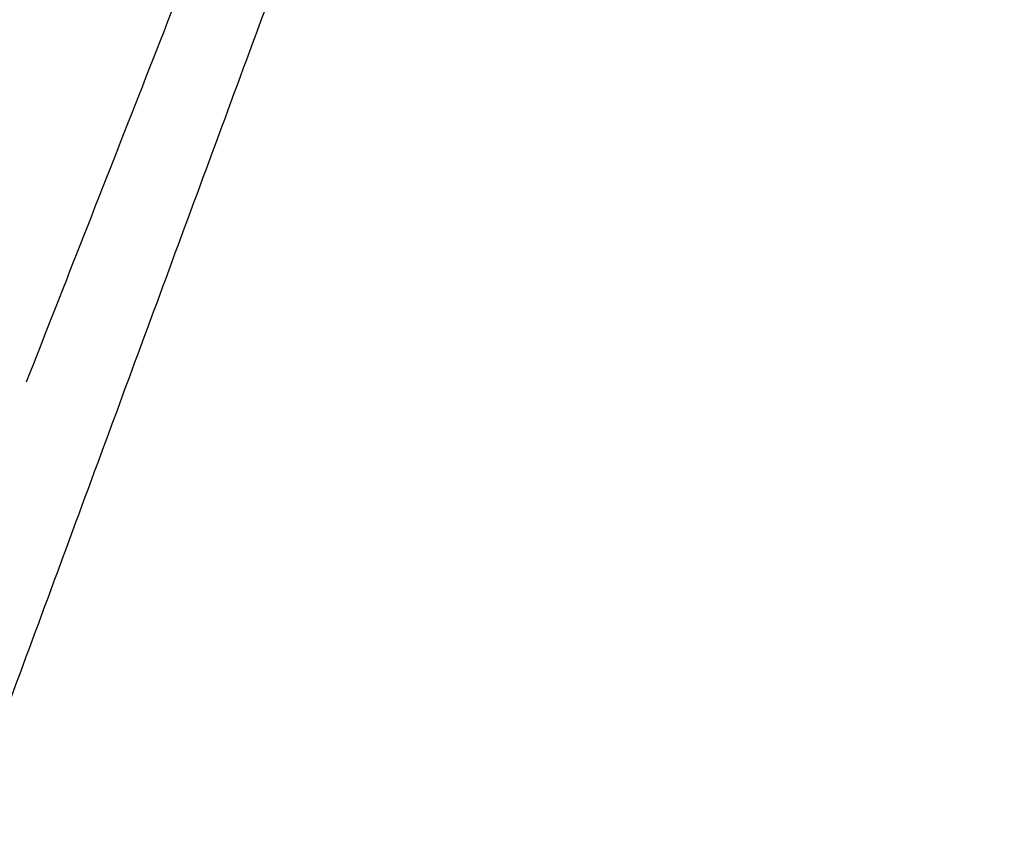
# Model space of a CAD drawing. Header units: millimetres. Extents: x 15530 to 15827, y -2396 to -2216.
# Tile 36 of 256: x 15560.03 to 15561.91, y -2313.89 to -2312.34. Entities that reach past the tile are written whole.
import ezdxf

# ---------------------------------------------------------------- set-up
doc = ezdxf.new("R2010")
doc.units = ezdxf.units.MM
doc.header["$MEASUREMENT"] = 0
doc.layers.add('Default', color=7, linetype='Continuous', true_color=0x000000)

msp = doc.modelspace()

# ---------------------------------------------------------------- linework, layer by layer
at = {"layer": 'Default'}
for points, degree, knots in [([(15678.5256, -2311.2107, 2.1809), (15674.9357, -2311.2108, 2.1812), (15671.3463, -2311.2313, 2.1901), (15665.9937, -2311.2951, 2.2164), (15664.2311, -2311.3215, 2.2271), (15660.7428, -2311.3847, 2.2521), (15659.0171, -2311.4213, 2.2662), (15653.9906, -2311.5439, 2.3121), (15650.6903, -2311.6449, 2.3475), (15646.6032, -2311.7978, 2.4004), (15645.815, -2311.8286, 2.4111), (15644.2543, -2311.892, 2.4333), (15643.4818, -2311.9246, 2.4448), (15641.2105, -2312.024, 2.4805), (15639.7122, -2312.0942, 2.5063), (15636.7759, -2312.2398, 2.5636), (15635.3379, -2312.3149, 2.5947), (15633.2026, -2312.4309, 2.6474), (15632.5045, -2312.4695, 2.6656), (15631.1208, -2312.5472, 2.7041), (15630.4353, -2312.5862, 2.7243), (15628.41, -2312.7024, 2.7878), (15627.0714, -2312.7805, 2.8349), (15624.4269, -2312.934, 2.9402), (15623.1211, -2313.0091, 2.9984), (15619.2475, -2313.2242, 3.1912), (15616.6845, -2313.3554, 3.3458), (15611.5605, -2313.57, 3.7144), (15609.002, -2313.653, 3.928), (15605.1521, -2313.7332, 4.2916), (15603.8611, -2313.7527, 4.4206), (15601.2693, -2313.7774, 4.6936), (15599.9687, -2313.7825, 4.8375), (15596.0446, -2313.7788, 5.2926), (15593.4228, -2313.7521, 5.6243), (15588.1778, -2313.6668, 6.3473), (15585.5568, -2313.6092, 6.7384), (15580.3545, -2313.4574, 7.5838), (15577.7762, -2313.3643, 8.0372), (15573.9521, -2313.1673, 8.7718), (15572.6947, -2313.0922, 9.0234), (15570.2081, -2312.914, 9.5437), (15568.98, -2312.8114, 9.8118), (15566.558, -2312.5676, 10.3663), (15565.3666, -2312.4275, 10.6518), (15563.0228, -2312.0922, 11.2416), (15561.8751, -2311.8988, 11.5441), (15558.4745, -2311.199, 12.4874), (15556.332, -2310.591, 13.1451), (15552.0671, -2308.8236, 14.5935), (15550.0927, -2307.6881, 15.3441), (15548.1935, -2306.2529, 16.121)], 3, [-203.673381, -203.673381, -203.673381, -203.673381, -187.454631, -187.454631, -179.491518, -179.491518, -171.695467, -171.695467, -156.784023, -156.784023, -153.220851, -153.220851, -149.727046, -149.727046, -142.946273, -142.946273, -136.429593, -136.429593, -133.261967, -133.261967, -130.148493, -130.148493, -124.059126, -124.059126, -118.104212, -118.104212, -106.379403, -106.379403, -94.646746, -94.646746, -88.72317, -88.72317, -82.752935, -82.752935, -70.708184, -70.708184, -58.629409, -58.629409, -46.655971, -46.655971, -40.753742, -40.753742, -34.926088, -34.926088, -29.18008, -29.18008, -23.504549, -23.504549, -12.121432, -12.121432, 0, 0, 0, 0]), ([(15557.3635, -2313.1449, 11.4852), (15560.236, -2314.2548, 11.2622), (15569.88, -2317.2836, 10.6129), (15587.7358, -2321.3926, 10.0855), (15612.9722, -2327.6049, 9.2375), (15639.1745, -2328.0408, 9.2375), (15678.0676, -2328.1414, 9.2375), (15717.54, -2328.045, 9.2375), (15744.0005, -2327.6084, 9.2375), (15769.3159, -2321.3938, 10.0855), (15787.1728, -2317.2839, 10.6129), (15796.8156, -2314.2549, 11.2622), (15799.6877, -2313.145, 11.4852)], 4, [78.882403, 78.882403, 78.882403, 78.882403, 78.882403, 101.143152, 151.714728, 202.286305, 252.857881, 303.429457, 354.001033, 404.572609, 455.144185, 477.404677, 477.404677, 477.404677, 477.404677, 477.404677])]:
    msp.add_open_spline(points, degree=degree, knots=knots, dxfattribs=at)
for points in [[(15561.8118, -2308.5335, 244.7568), (15560.9288, -2310.7836, 245.395), (15560.0458, -2313.0337, 246.0331)], [(15561.5011, -2309.614, 13.0687), (15560.7437, -2311.6659, 11.858), (15559.9862, -2313.7179, 10.6473)]]:
    msp.add_open_spline(points, degree=2, dxfattribs=at)

doc.saveas('drawing.dxf')
